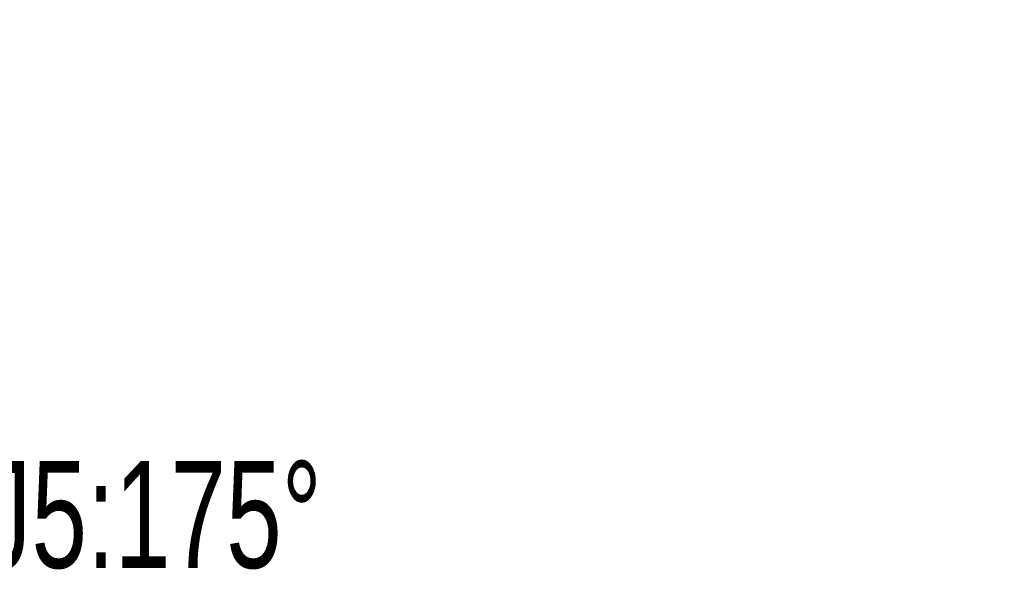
# Model space of a CAD drawing. Header units: millimetres. Extents: x 0 to 840, y 0 to 594.
# Tile 22 of 28: x 476 to 541, y 378 to 415. Entities that reach past the tile are written whole.
import ezdxf

# ---------------------------------------------------------------- set-up
doc = ezdxf.new("R2010")
doc.units = ezdxf.units.MM
doc.linetypes.add('CENTERX2', pattern=[20.32, 12.7, -2.54, 2.54, -2.54])
doc.layers.get('0').update_dxf_attribs({"lineweight": 18})
doc.layers.add('标注层', color=150, linetype='Continuous', lineweight=18)
doc.styles.add('SLDTEXTSTYLE1', font='txt', dxfattribs={"width": 0.7})
doc.dimstyles.new('SLDDIMSTYLE1', dxfattribs={"dimtxt": 7, "dimasz": 4, "dimexe": 0, "dimexo": 0.0625, "dimgap": 1.75, "dimtad": 0, "dimtih": 1, "dimtoh": 1, "dimdec": 0, "dimlfac": 10, "dimzin": 12, "dimdsep": 46, "dimtxsty": 'SLDTEXTSTYLE1', "dimcen": 0, "dimdle": 8, "dimadec": 0, "dimazin": 3, "dimtfac": 1, "dimtdec": 3, "dimtofl": 0, "dimtmove": 0, "dimatfit": 3, "dimfxl": 1, "dimfrac": 2, "dimtolj": 1, "dimarcsym": 0})

# ---------------------------------------------------------------- blocks, each defined once
blk = doc.blocks.new('*X35')
at = {"layer": '标注层', "linetype": 'Continuous'}
blk.add_hatch(color=0, dxfattribs=at).paths.add_polyline_path([(764.868, 503.173), (768.184, 505.508), (767.247, 506.457)], flags=0)
at = {"layer": '标注层', "color": 0, "linetype": 'Continuous'}
for q in [(764.868, 503.173), (798.162, 530.33)]:
    blk.add_line((792.387, 530.33), q, dxfattribs=at)
at = {"layer": '标注层', "color": 0, "insert": (808.016, 530.33), "char_height": 7, "width": 35.91508, "attachment_point": 5, "style": 'SLDTEXTSTYLE1'}
blk.add_mtext('%%C3736', dxfattribs=at)

msp = doc.modelspace()

# ---------------------------------------------------------------- linework, layer by layer
at = {"color": 7, "linetype": 'CENTERX2', "lineweight": 18}
msp.add_arc((631.908, 371.964), 186.8, 95, 85, dxfattribs=at)

# ---------------------------------------------------------------- texts
at = {"layer": '标注层', "color": 7, "insert": (473.902, 385.685), "char_height": 7, "width": 10.66676, "attachment_point": 1, "style": 'SLDTEXTSTYLE1'}
msp.add_mtext('J5:175%%D', dxfattribs=at)

# ---------------------------------------------------------------- dimensions: what is measured, and where the dimension line sits
at = {"layer": '标注层', "color": 7}
dim = msp.add_diameter_dim_2p(p1=(498.948, 240.755), p2=(764.868, 503.173), dimstyle='SLDDIMSTYLE1', override={"dimpost": '%%C<>', "dimsah": 1, "dimtzin": 8}, dxfattribs=at)
dim.commit()
dim.dimension.update_dxf_attribs({"geometry": '*X35', "text_midpoint": (792.387, 530.33), "dimtype": 163})

doc.saveas('drawing.dxf')
